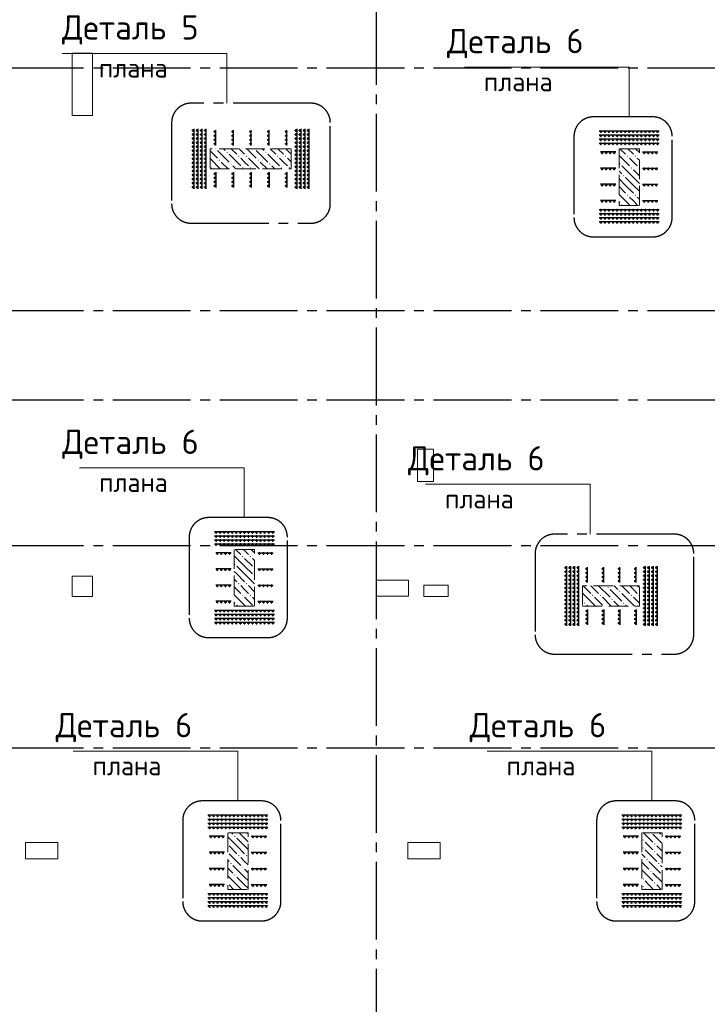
# Model space of a CAD drawing. Header units: millimetres. Extents: x 0 to 50400, y -143 to 35640.
# Tile 12 of 17: x 20116 to 28604, y 13693 to 25856. Entities that reach past the tile are written whole.
import ezdxf

# ---------------------------------------------------------------- set-up
doc = ezdxf.new("R2010")
doc.units = ezdxf.units.MM
doc.linetypes.add('______2', pattern=[324, 240, -84])
doc.linetypes.add('______5', pattern=[1320, 960, -120, 120, -120])
for name, color, linetype, lineweight in [('Standard', 7, 'Continuous', 25), ('ЖБ Перекрытие верхний уровень', 7, 'Continuous', 35), ('ЖБ Пилон', 7, 'Continuous', 35), ('Общий01', 7, 'Continuous', 13)]:
    doc.layers.add(name, color=color, linetype=linetype, lineweight=lineweight)
doc.layers.add('Вспомогательная арматура', color=7, linetype='Continuous', lineweight=18, true_color=0x656565)
doc.layers.add('Поперечная арматура', color=7, linetype='Continuous', lineweight=18, true_color=0x5a2814)
doc.layers.add('Оси', color=7, linetype='______5', true_color=0x656565)
doc.styles.add('ISOCPEUR', font='txt')

msp = doc.modelspace()

# ---------------------------------------------------------------- hatches: boundary and pattern name
at = {"layer": 'ЖБ Пилон', "linetype": 'Continuous', "lineweight": 18, "transparency": 33554687}
for points in [[(22536, 24262), (22532, 24257), (22527, 24262)], [(22668, 24217), (22676, 24225), (22683, 24217), (22676, 24210)], [(23016, 24262), (23012, 24257), (23007, 24262)], [(23148, 24217), (23156, 24225), (23163, 24217), (23156, 24210)], [(22572, 24121), (22580, 24129), (22587, 24121), (22580, 24113)], [(22812, 24169), (22820, 24177), (22827, 24169), (22820, 24161)], [(22908, 24169), (22916, 24177), (22923, 24169), (22916, 24161)], [(23052, 24121), (23060, 24129), (23067, 24121), (23060, 24113)], [(23292, 24169), (23300, 24177), (23307, 24169), (23300, 24161)], [(23388, 24169), (23396, 24177), (23403, 24169), (23396, 24161)], [(27612, 24169), (27620, 24177), (27627, 24169), (27620, 24161)], [(27708, 24169), (27716, 24177), (27723, 24169), (27716, 24161)], [(22476, 24025), (22484, 24033), (22491, 24025), (22484, 24017)], [(22716, 24073), (22724, 24081), (22731, 24073), (22724, 24065)], [(22860, 24025), (22868, 24033), (22875, 24025), (22868, 24017)], [(22956, 24025), (22964, 24033), (22971, 24025), (22964, 24017)], [(23196, 24073), (23204, 24081), (23211, 24073), (23204, 24065)], [(23340, 24025), (23348, 24033), (23355, 24025), (23348, 24017)], [(23436, 24025), (23444, 24033), (23451, 24025), (23444, 24017)], [(27516, 24073), (27524, 24081), (27531, 24073), (27524, 24065)], [(27660, 24025), (27668, 24033), (27675, 24025), (27668, 24017)], [(27756, 24025), (27764, 24033), (27765, 24032), (27765, 24019), (27764, 24017)], [(27564, 23929), (27572, 23937), (27579, 23929), (27572, 23921)], [(27516, 23593), (27524, 23601), (27531, 23593), (27524, 23585)], [(27612, 23689), (27620, 23697), (27627, 23689), (27620, 23681)], [(27708, 23689), (27716, 23697), (27723, 23689), (27716, 23681)], [(22860, 19225), (22868, 19233), (22875, 19225), (22868, 19217)], [(22956, 19225), (22964, 19233), (22971, 19225), (22964, 19217)], [(22765, 19131), (22772, 19137), (22779, 19129), (22772, 19121), (22765, 19128)], [(23004, 19081), (23012, 19089), (23015, 19086), (23015, 19077), (23012, 19074)], [(23004, 18985), (23012, 18993), (23015, 18990), (23015, 18981), (23012, 18977)], [(22812, 18889), (22820, 18897), (22827, 18889), (22820, 18881)], [(22908, 18889), (22916, 18897), (22923, 18889), (22916, 18881)], [(22860, 18745), (22868, 18753), (22875, 18745), (22868, 18737)], [(22956, 18745), (22964, 18753), (22971, 18745), (22964, 18737)], [(27180, 18745), (27188, 18753), (27195, 18745), (27188, 18737)], [(27276, 18745), (27284, 18753), (27291, 18745), (27284, 18737)], [(27372, 18841), (27380, 18849), (27387, 18841), (27380, 18834)], [(27516, 18793), (27524, 18801), (27531, 18793), (27524, 18785)], [(27660, 18745), (27668, 18753), (27675, 18745), (27668, 18737)], [(27756, 18745), (27764, 18753), (27765, 18752), (27765, 18739), (27764, 18737)], [(22765, 18651), (22772, 18657), (22779, 18649), (22772, 18641), (22765, 18648)], [(27084, 18649), (27092, 18657), (27099, 18649), (27092, 18641)], [(27420, 18697), (27428, 18705), (27435, 18697), (27428, 18689)], [(27564, 18649), (27572, 18657), (27579, 18649), (27572, 18641)], [(27910, 15812), (27908, 15809), (27905, 15812)], [(22764, 15769), (22772, 15777), (22779, 15769), (22772, 15761)], [(27804, 15721), (27812, 15729), (27819, 15721), (27812, 15714)], [(28044, 15769), (28045, 15771), (28045, 15768)], [(27804, 15625), (27812, 15633), (27819, 15625), (27812, 15617)], [(27948, 15673), (27956, 15681), (27963, 15673), (27956, 15665)], [(27948, 15577), (27956, 15585), (27963, 15577), (27956, 15569)], [(22812, 15529), (22820, 15537), (22827, 15529), (22820, 15521)], [(22908, 15529), (22916, 15537), (22923, 15529), (22916, 15521)], [(27852, 15481), (27860, 15489), (27867, 15481), (27860, 15474)], [(22716, 15433), (22724, 15441), (22731, 15433), (22724, 15425)], [(22860, 15385), (22868, 15393), (22875, 15385), (22868, 15377)], [(27900, 15337), (27908, 15345), (27915, 15337), (27908, 15329)], [(27996, 15433), (28004, 15441), (28011, 15433), (28004, 15425)], [(22764, 15289), (22772, 15297), (22779, 15289), (22772, 15281)], [(27804, 15241), (27812, 15249), (27819, 15241), (27812, 15234)], [(28044, 15289), (28045, 15291), (28045, 15288)], [(27804, 15145), (27812, 15153), (27819, 15145), (27812, 15137)], [(27948, 15193), (27956, 15201), (27963, 15193), (27956, 15185)]]:
    msp.add_hatch(color=7, dxfattribs=at).paths.add_polyline_path(points, flags=16)

# ---------------------------------------------------------------- linework, layer by layer
at = {"layer": 'Standard', "color": 7, "linetype": '______5', "lineweight": -3, "transparency": 33554687}
for p, q in [((23710, 24824), (22231, 24824)), ((21991, 24584), (21991, 23582)), ((23950, 23582), (23950, 24584)), ((27930, 24655), (27198, 24655)), ((26958, 24415), (26958, 23413)), ((28170, 23413), (28170, 24415)), ((22231, 23342), (23710, 23342)), ((27198, 23173), (27930, 23173)), ((23180, 19705), (22448, 19705)), ((22208, 19465), (22208, 18463)), ((23420, 18463), (23420, 19465)), ((28197, 19500), (26718, 19500)), ((26478, 19260), (26478, 18259)), ((28437, 18259), (28437, 19260)), ((22448, 18223), (23180, 18223)), ((26718, 18019), (28197, 18019)), ((23100, 16205), (22368, 16205)), ((28210, 16205), (27478, 16205)), ((22128, 15965), (22128, 14963)), ((23340, 14963), (23340, 15965)), ((27238, 15965), (27238, 14963)), ((28450, 14963), (28450, 15965)), ((22368, 14723), (23100, 14723)), ((27478, 14723), (28210, 14723))]:
    msp.add_line(p, q, dxfattribs=at)
for centre, start, end in [((22231, 24584), 90, 180), ((23710, 24584), 0, 90), ((27198, 24415), 90, 180), ((27930, 24415), 0, 90), ((22231, 23582), 180, 270), ((23710, 23582), 270, 0), ((27198, 23413), 180, 270), ((27930, 23413), 270, 0), ((22448, 19465), 90, 180), ((23180, 19465), 0, 90), ((26718, 19260), 90, 180), ((28197, 19260), 0, 90), ((22448, 18463), 180, 270), ((23180, 18463), 270, 0), ((26718, 18259), 180, 270), ((28197, 18259), 270, 0), ((22368, 15965), 90, 180), ((23100, 15965), 0, 90), ((27478, 15965), 90, 180), ((28210, 15965), 0, 90), ((22368, 14963), 180, 270), ((23100, 14963), 270, 0), ((27478, 14963), 180, 270), ((28210, 14963), 270, 0)]:
    msp.add_arc(centre, 240, start, end, dxfattribs=at)
at = {"layer": 'Вспомогательная арматура', "color": 7, "linetype": 'Continuous', "lineweight": 25, "transparency": 33554687}
for p, q in [((22265, 24507), (22265, 23767)), ((22265, 24507), (22265, 23767)), ((22315, 24507), (22315, 23767)), ((22315, 24507), (22315, 23767)), ((22365, 24507), (22365, 23767)), ((22365, 24507), (22365, 23767)), ((22415, 24507), (22415, 23767)), ((22415, 24507), (22415, 23767)), ((22535, 24302), (22535, 24492)), ((22535, 24302), (22535, 24492)), ((22755, 24302), (22755, 24492)), ((22755, 24302), (22755, 24492)), ((22975, 24302), (22975, 24492)), ((22975, 24302), (22975, 24492)), ((23195, 24302), (23195, 24492)), ((23195, 24302), (23195, 24492)), ((23415, 24302), (23415, 24492)), ((23415, 24302), (23415, 24492)), ((23535, 24507), (23535, 23767)), ((23535, 24507), (23535, 23767)), ((23585, 24507), (23585, 23767)), ((23585, 24507), (23585, 23767)), ((23635, 24507), (23635, 23767)), ((23635, 24507), (23635, 23767)), ((23685, 24507), (23685, 23767)), ((23685, 24507), (23685, 23767)), ((27270, 24482), (28010, 24482)), ((27270, 24482), (28010, 24482)), ((27270, 24432), (28010, 24432)), ((27270, 24432), (28010, 24432)), ((27270, 24382), (28010, 24382)), ((27270, 24382), (28010, 24382)), ((27270, 24332), (28010, 24332)), ((27270, 24332), (28010, 24332)), ((27475, 24222), (27285, 24222)), ((27475, 24222), (27285, 24222)), ((27805, 24222), (27995, 24222)), ((27805, 24222), (27995, 24222)), ((22535, 23972), (22535, 23782)), ((22535, 23972), (22535, 23782)), ((22755, 23972), (22755, 23782)), ((22755, 23972), (22755, 23782)), ((22975, 23972), (22975, 23782)), ((22975, 23972), (22975, 23782)), ((23195, 23972), (23195, 23782)), ((23195, 23972), (23195, 23782)), ((23415, 23972), (23415, 23782)), ((23415, 23972), (23415, 23782)), ((27475, 24022), (27285, 24022)), ((27475, 24022), (27285, 24022)), ((27805, 24022), (27995, 24022)), ((27805, 24022), (27995, 24022)), ((27475, 23822), (27285, 23822)), ((27475, 23822), (27285, 23822)), ((27805, 23822), (27995, 23822)), ((27805, 23822), (27995, 23822)), ((27475, 23622), (27285, 23622)), ((27475, 23622), (27285, 23622)), ((27805, 23622), (27995, 23622)), ((27805, 23622), (27995, 23622)), ((27270, 23512), (28010, 23512)), ((27270, 23512), (28010, 23512)), ((27270, 23462), (28010, 23462)), ((27270, 23462), (28010, 23462)), ((27270, 23412), (28010, 23412)), ((27270, 23412), (28010, 23412)), ((27270, 23362), (28010, 23362)), ((27270, 23362), (28010, 23362)), ((22520, 19532), (23260, 19532)), ((22520, 19532), (23260, 19532)), ((22520, 19482), (23260, 19482)), ((22520, 19482), (23260, 19482)), ((22520, 19432), (23260, 19432)), ((22520, 19432), (23260, 19432)), ((22520, 19382), (23260, 19382)), ((22520, 19382), (23260, 19382)), ((22725, 19272), (22535, 19272)), ((22725, 19272), (22535, 19272)), ((23055, 19272), (23245, 19272)), ((23055, 19272), (23245, 19272)), ((26865, 19107), (26865, 18367)), ((26865, 19107), (26865, 18367)), ((26915, 19107), (26915, 18367)), ((26915, 19107), (26915, 18367)), ((26965, 19107), (26965, 18367)), ((26965, 19107), (26965, 18367)), ((27015, 19107), (27015, 18367)), ((27015, 19107), (27015, 18367)), ((27835, 19107), (27835, 18367)), ((27835, 19107), (27835, 18367)), ((27885, 19107), (27885, 18367)), ((27885, 19107), (27885, 18367)), ((27935, 19107), (27935, 18367)), ((27935, 19107), (27935, 18367)), ((27985, 19107), (27985, 18367)), ((27985, 19107), (27985, 18367)), ((22725, 19072), (22535, 19072)), ((22725, 19072), (22535, 19072)), ((23055, 19072), (23245, 19072)), ((23055, 19072), (23245, 19072)), ((27125, 18902), (27125, 19092)), ((27125, 18902), (27125, 19092)), ((27325, 18902), (27325, 19092)), ((27325, 18902), (27325, 19092)), ((27525, 18902), (27525, 19092)), ((27525, 18902), (27525, 19092)), ((27725, 18902), (27725, 19092)), ((27725, 18902), (27725, 19092)), ((22725, 18872), (22535, 18872)), ((22725, 18872), (22535, 18872)), ((23055, 18872), (23245, 18872)), ((23055, 18872), (23245, 18872)), ((22725, 18672), (22535, 18672)), ((22725, 18672), (22535, 18672)), ((23055, 18672), (23245, 18672)), ((23055, 18672), (23245, 18672)), ((22520, 18562), (23260, 18562)), ((22520, 18562), (23260, 18562)), ((22520, 18512), (23260, 18512)), ((22520, 18512), (23260, 18512)), ((27125, 18572), (27125, 18382)), ((27125, 18572), (27125, 18382)), ((27325, 18572), (27325, 18382)), ((27325, 18572), (27325, 18382)), ((27525, 18572), (27525, 18382)), ((27525, 18572), (27525, 18382)), ((27725, 18572), (27725, 18382)), ((27725, 18572), (27725, 18382)), ((22520, 18462), (23260, 18462)), ((22520, 18462), (23260, 18462)), ((22520, 18412), (23260, 18412)), ((22520, 18412), (23260, 18412)), ((22440, 16032), (23180, 16032)), ((22440, 16032), (23180, 16032)), ((22440, 15982), (23180, 15982)), ((22440, 15982), (23180, 15982)), ((27550, 16032), (28290, 16032)), ((27550, 16032), (28290, 16032)), ((27550, 15982), (28290, 15982)), ((27550, 15982), (28290, 15982)), ((22440, 15932), (23180, 15932)), ((22440, 15932), (23180, 15932)), ((22440, 15882), (23180, 15882)), ((22440, 15882), (23180, 15882)), ((27550, 15932), (28290, 15932)), ((27550, 15932), (28290, 15932)), ((27550, 15882), (28290, 15882)), ((27550, 15882), (28290, 15882)), ((22645, 15772), (22455, 15772)), ((22645, 15772), (22455, 15772)), ((22975, 15772), (23165, 15772)), ((22975, 15772), (23165, 15772)), ((27755, 15772), (27565, 15772)), ((27755, 15772), (27565, 15772)), ((28085, 15772), (28275, 15772)), ((28085, 15772), (28275, 15772)), ((22645, 15572), (22455, 15572)), ((22645, 15572), (22455, 15572)), ((22975, 15572), (23165, 15572)), ((22975, 15572), (23165, 15572)), ((27755, 15572), (27565, 15572)), ((27755, 15572), (27565, 15572)), ((28085, 15572), (28275, 15572)), ((28085, 15572), (28275, 15572)), ((22645, 15372), (22455, 15372)), ((22645, 15372), (22455, 15372)), ((22975, 15372), (23165, 15372)), ((22975, 15372), (23165, 15372)), ((27755, 15372), (27565, 15372)), ((27755, 15372), (27565, 15372)), ((28085, 15372), (28275, 15372)), ((28085, 15372), (28275, 15372)), ((22645, 15172), (22455, 15172)), ((22645, 15172), (22455, 15172)), ((22975, 15172), (23165, 15172)), ((22975, 15172), (23165, 15172)), ((27755, 15172), (27565, 15172)), ((27755, 15172), (27565, 15172)), ((28085, 15172), (28275, 15172)), ((28085, 15172), (28275, 15172)), ((22440, 15062), (23180, 15062)), ((22440, 15062), (23180, 15062)), ((22440, 15012), (23180, 15012)), ((22440, 15012), (23180, 15012)), ((22440, 14962), (23180, 14962)), ((22440, 14962), (23180, 14962)), ((27550, 15062), (28290, 15062)), ((27550, 15062), (28290, 15062)), ((27550, 15012), (28290, 15012)), ((27550, 15012), (28290, 15012)), ((27550, 14962), (28290, 14962)), ((27550, 14962), (28290, 14962)), ((22440, 14912), (23180, 14912)), ((22440, 14912), (23180, 14912)), ((27550, 14912), (28290, 14912)), ((27550, 14912), (28290, 14912))]:
    msp.add_line(p, q, dxfattribs=at)
at = {"layer": 'ЖБ Перекрытие верхний уровень', "color": 7, "linetype": 'Continuous', "lineweight": 18, "transparency": 33554687}
for p, q in [((20765, 25443), (20765, 24673)), ((21015, 25443), (20765, 25443)), ((21015, 24673), (21015, 25443)), ((20765, 24673), (21015, 24673)), ((25025, 20552), (25025, 20152)), ((25225, 20552), (25025, 20552)), ((25225, 20152), (25225, 20552)), ((25025, 20152), (25225, 20152)), ((20765, 18982), (20765, 18732)), ((21015, 18982), (20765, 18982)), ((21015, 18732), (21015, 18982)), ((24915, 18934), (24515, 18934)), ((24515, 18934), (24515, 18734)), ((24915, 18734), (24915, 18934)), ((25405, 18872), (25105, 18872)), ((25105, 18872), (25105, 18732)), ((25405, 18732), (25405, 18872)), ((20765, 18732), (21015, 18732)), ((24515, 18734), (24915, 18734)), ((25105, 18732), (25405, 18732)), ((20586, 15692), (20186, 15692)), ((20186, 15692), (20186, 15492)), ((20586, 15492), (20586, 15692)), ((25305, 15692), (24905, 15692)), ((24905, 15692), (24905, 15492)), ((25305, 15492), (25305, 15692)), ((20186, 15492), (20586, 15492)), ((24905, 15492), (25305, 15492))]:
    msp.add_line(p, q, dxfattribs=at)
at = {"layer": 'ЖБ Пилон', "color": 253, "linetype": '______2', "lineweight": 13, "true_color": 0xa0a0a0, "transparency": 33554687}
for p, q in [((23465, 24262), (22465, 24262)), ((22465, 24262), (22465, 24012)), ((23465, 24012), (23465, 24262)), ((27765, 24262), (27515, 24262)), ((27515, 24262), (27515, 23562)), ((27765, 23562), (27765, 24262)), ((22465, 24012), (23465, 24012)), ((27515, 23562), (27765, 23562)), ((23015, 19312), (22765, 19312)), ((22765, 19312), (22765, 18612)), ((23015, 18612), (23015, 19312)), ((27765, 18862), (27065, 18862)), ((27065, 18862), (27065, 18612)), ((27765, 18612), (27765, 18862)), ((22765, 18612), (23015, 18612)), ((27065, 18612), (27765, 18612)), ((22935, 15812), (22685, 15812)), ((22685, 15812), (22685, 15112)), ((22935, 15112), (22935, 15812)), ((28045, 15812), (27795, 15812)), ((27795, 15812), (27795, 15112)), ((28045, 15112), (28045, 15812)), ((22685, 15112), (22935, 15112)), ((27795, 15112), (28045, 15112))]:
    msp.add_line(p, q, dxfattribs=at)
at = {"layer": 'ЖБ Пилон', "color": 9, "linetype": 'Continuous', "lineweight": 18, "true_color": 0xc7c7c7, "transparency": 33554687}
for p, q in [((22465, 24236), (22556, 24145)), ((22556, 24241), (22700, 24097)), ((22652, 24241), (22630, 24262)), ((22726, 24262), (22796, 24193)), ((22823, 24262), (22892, 24193)), ((22919, 24262), (23036, 24145)), ((23036, 24241), (23180, 24097)), ((23132, 24241), (23110, 24262)), ((23206, 24262), (23276, 24193)), ((23303, 24262), (23372, 24193)), ((23399, 24262), (23465, 24196)), ((27526, 24262), (27596, 24193)), ((27622, 24262), (27692, 24193)), ((27719, 24262), (27765, 24216)), ((22465, 24140), (22592, 24012)), ((22604, 24097), (22689, 24012)), ((22700, 24193), (22844, 24049)), ((22892, 24097), (22844, 24145)), ((22940, 24049), (22892, 24097)), ((22940, 24145), (23072, 24012)), ((23084, 24097), (23169, 24012)), ((23180, 24193), (23324, 24049)), ((23372, 24097), (23324, 24145)), ((23420, 24049), (23372, 24097)), ((23420, 24145), (23465, 24100)), ((27515, 24178), (27644, 24049)), ((27692, 24097), (27644, 24145)), ((27740, 24049), (27692, 24097)), ((27740, 24145), (27765, 24120)), ((22785, 24012), (22748, 24049)), ((23265, 24012), (23228, 24049)), ((27515, 23986), (27548, 23953)), ((27692, 23905), (27548, 24049)), ((27692, 24001), (27765, 23928)), ((27596, 23809), (27515, 23890)), ((27596, 23905), (27692, 23809)), ((27692, 23905), (27765, 23832)), ((27515, 23794), (27596, 23713)), ((27596, 23809), (27692, 23713)), ((27692, 23809), (27765, 23736)), ((27515, 23698), (27644, 23569)), ((27692, 23617), (27644, 23665)), ((27740, 23569), (27692, 23617)), ((27740, 23665), (27765, 23640)), ((27554, 23562), (27548, 23569)), ((22892, 19105), (22765, 19232)), ((22780, 19312), (22844, 19249)), ((22892, 19297), (22876, 19312)), ((22940, 19249), (22892, 19297)), ((22972, 19312), (23015, 19270)), ((22796, 19105), (22892, 19009)), ((22892, 19201), (22988, 19105)), ((22892, 19105), (22988, 19009)), ((22988, 19201), (23015, 19174)), ((22796, 19009), (22765, 19040)), ((22796, 19009), (22892, 18913)), ((22892, 19009), (23015, 18886)), ((22765, 18944), (22796, 18913)), ((22892, 18817), (22844, 18865)), ((22940, 18865), (23015, 18790)), ((27070, 18862), (27164, 18769)), ((27212, 18817), (27166, 18862)), ((27262, 18862), (27404, 18721)), ((27454, 18862), (27500, 18817)), ((27550, 18862), (27644, 18769)), ((27692, 18817), (27646, 18862)), ((27742, 18862), (27765, 18840)), ((22765, 18848), (22844, 18769)), ((22892, 18625), (22765, 18752)), ((22940, 18769), (22892, 18817)), ((27212, 18625), (27068, 18769)), ((27260, 18769), (27212, 18817)), ((27404, 18817), (27548, 18673)), ((27692, 18625), (27548, 18769)), ((27740, 18769), (27692, 18817)), ((22796, 18625), (22808, 18612)), ((22892, 18721), (22988, 18625)), ((22892, 18625), (22904, 18612)), ((22988, 18721), (23015, 18694)), ((27065, 18676), (27068, 18673)), ((27116, 18625), (27128, 18612)), ((27212, 18721), (27308, 18625)), ((27212, 18625), (27224, 18612)), ((27308, 18721), (27417, 18612)), ((27512, 18612), (27452, 18673)), ((27596, 18625), (27608, 18612)), ((27692, 18721), (27765, 18648)), ((27692, 18625), (27704, 18612)), ((22729, 15812), (22748, 15793)), ((22892, 15745), (22824, 15812)), ((22920, 15812), (22935, 15798)), ((27816, 15812), (27932, 15697)), ((28009, 15812), (28028, 15793)), ((22796, 15649), (22685, 15760)), ((22796, 15745), (22892, 15649)), ((22892, 15745), (22935, 15702)), ((27884, 15649), (27836, 15697)), ((28045, 15680), (27932, 15793)), ((22700, 15649), (22796, 15553)), ((22796, 15649), (22892, 15553)), ((22892, 15649), (22935, 15606)), ((27836, 15601), (27980, 15457)), ((27932, 15601), (27884, 15649)), ((27980, 15649), (28045, 15584)), ((22685, 15472), (22700, 15457)), ((22700, 15553), (22844, 15409)), ((22892, 15457), (22844, 15505)), ((22935, 15414), (22892, 15457)), ((27795, 15546), (27836, 15505)), ((27795, 15450), (27884, 15361)), ((27884, 15457), (28028, 15313)), ((27980, 15553), (28045, 15488)), ((22685, 15376), (22748, 15313)), ((22892, 15265), (22748, 15409)), ((22892, 15361), (22935, 15318)), ((27795, 15354), (27932, 15217)), ((28045, 15392), (28028, 15409)), ((22796, 15169), (22685, 15280)), ((22796, 15265), (22892, 15169)), ((22892, 15265), (22935, 15222)), ((27884, 15169), (27836, 15217)), ((28045, 15200), (27932, 15313)), ((22700, 15169), (22756, 15112)), ((22796, 15169), (22852, 15112)), ((22892, 15169), (22935, 15126)), ((27836, 15121), (27844, 15112)), ((27932, 15121), (27884, 15169)), ((27980, 15169), (28036, 15112))]:
    msp.add_line(p, q, dxfattribs=at)
at = {"layer": 'Общий01', "color": 7, "linetype": 'Continuous', "lineweight": 13, "transparency": 33554687}
for points in [[(20638, 25440), (22671, 25440), (22671, 24824)], [(25605, 25271), (27638, 25271), (27638, 24655)], [(20855, 20321), (22888, 20321), (22888, 19705)], [(25126, 20117), (27159, 20117), (27159, 19500)], [(20775, 16821), (22808, 16821), (22808, 16205)], [(25885, 16821), (27918, 16821), (27918, 16205)]]:
    msp.add_lwpolyline(points, dxfattribs=at)
at = {"layer": 'Оси', "color": 8, "linetype": '______5', "lineweight": -3, "transparency": 33554687}
for p, q in [((24515, 32612), (24515, 8317)), ((8065, 25262), (42965, 25262)), ((8065, 22262), (42965, 22262)), ((8065, 21162), (42965, 21162)), ((8065, 19362), (42965, 19362)), ((8065, 16862), (42965, 16862))]:
    msp.add_line(p, q, dxfattribs=at)
at = {"layer": 'Поперечная арматура', "color": 7, "linetype": 'Continuous', "lineweight": 50, "transparency": 33554687}
for centre in [(22255, 24487), (22305, 24487), (22355, 24487), (22405, 24487), (22525, 24472), (22745, 24472), (22965, 24472), (23185, 24472), (23405, 24472), (23525, 24487), (23575, 24487), (23625, 24487), (23675, 24487), (27290, 24472), (27340, 24472), (27390, 24472), (27440, 24472), (27490, 24472), (27540, 24472), (27590, 24472), (27640, 24472), (27690, 24472), (27740, 24472), (27790, 24472), (27840, 24472), (27890, 24472), (27940, 24472), (27990, 24472), (22255, 24437), (22255, 24387), (22255, 24337), (22305, 24437), (22305, 24387), (22305, 24337), (22355, 24437), (22355, 24387), (22355, 24337), (22405, 24437), (22405, 24387), (22405, 24337), (22525, 24422), (22525, 24372), (22525, 24322), (22745, 24422), (22745, 24372), (22745, 24322), (22965, 24422), (22965, 24372), (22965, 24322), (23185, 24422), (23185, 24372), (23185, 24322), (23405, 24422), (23405, 24372), (23405, 24322), (23525, 24437), (23525, 24387), (23525, 24337), (23575, 24437), (23575, 24387), (23575, 24337), (23625, 24437), (23625, 24387), (23625, 24337), (23675, 24437), (23675, 24387), (23675, 24337), (27290, 24422), (27290, 24372), (27290, 24322), (27340, 24422), (27340, 24372), (27340, 24322), (27390, 24422), (27390, 24372), (27390, 24322), (27440, 24422), (27440, 24372), (27440, 24322), (27490, 24422), (27490, 24372), (27490, 24322), (27540, 24422), (27540, 24372), (27540, 24322), (27590, 24422), (27590, 24372), (27590, 24322), (27640, 24422), (27640, 24372), (27640, 24322), (27690, 24422), (27690, 24372), (27690, 24322), (27740, 24422), (27740, 24372), (27740, 24322), (27790, 24422), (27790, 24372), (27790, 24322), (27840, 24422), (27840, 24372), (27840, 24322), (27890, 24422), (27890, 24372), (27890, 24322), (27940, 24422), (27940, 24372), (27940, 24322), (27990, 24422), (27990, 24372), (27990, 24322), (22255, 24287), (22255, 24237), (22305, 24287), (22305, 24237), (22355, 24287), (22355, 24237), (22405, 24287), (22405, 24237), (23525, 24287), (23525, 24237), (23575, 24287), (23575, 24237), (23625, 24287), (23625, 24237), (23675, 24287), (23675, 24237), (27305, 24212), (27355, 24212), (27405, 24212), (27455, 24212), (27825, 24212), (27875, 24212), (27925, 24212), (27975, 24212), (22255, 24187), (22255, 24137), (22255, 24087), (22305, 24187), (22305, 24137), (22305, 24087), (22355, 24187), (22355, 24137), (22355, 24087), (22405, 24187), (22405, 24137), (22405, 24087), (23525, 24187), (23525, 24137), (23525, 24087), (23575, 24187), (23575, 24137), (23575, 24087), (23625, 24187), (23625, 24137), (23625, 24087), (23675, 24187), (23675, 24137), (23675, 24087), (22255, 24037), (22255, 23987), (22305, 24037), (22305, 23987), (22355, 24037), (22355, 23987), (22405, 24037), (22405, 23987), (23525, 24037), (23525, 23987), (23575, 24037), (23575, 23987), (23625, 24037), (23625, 23987), (23675, 24037), (23675, 23987), (27305, 24012), (27355, 24012), (27405, 24012), (27455, 24012), (27825, 24012), (27875, 24012), (27925, 24012), (27975, 24012), (22255, 23937), (22255, 23887), (22255, 23837), (22305, 23937), (22305, 23887), (22305, 23837), (22355, 23937), (22355, 23887), (22355, 23837), (22405, 23937), (22405, 23887), (22405, 23837), (22525, 23952), (22525, 23902), (22525, 23852), (22745, 23952), (22745, 23902), (22745, 23852), (22965, 23952), (22965, 23902), (22965, 23852), (23185, 23952), (23185, 23902), (23185, 23852), (23405, 23952), (23405, 23902), (23405, 23852), (23525, 23937), (23525, 23887), (23525, 23837), (23575, 23937), (23575, 23887), (23575, 23837), (23625, 23937), (23625, 23887), (23625, 23837), (23675, 23937), (23675, 23887), (23675, 23837), (22255, 23787), (22305, 23787), (22355, 23787), (22405, 23787), (22525, 23802), (22745, 23802), (22965, 23802), (23185, 23802), (23405, 23802), (23525, 23787), (23575, 23787), (23625, 23787), (23675, 23787), (27305, 23812), (27355, 23812), (27405, 23812), (27455, 23812), (27825, 23812), (27875, 23812), (27925, 23812), (27975, 23812), (27305, 23612), (27355, 23612), (27405, 23612), (27455, 23612), (27825, 23612), (27875, 23612), (27925, 23612), (27975, 23612), (27290, 23502), (27340, 23502), (27390, 23502), (27440, 23502), (27490, 23502), (27540, 23502), (27590, 23502), (27640, 23502), (27690, 23502), (27740, 23502), (27790, 23502), (27840, 23502), (27890, 23502), (27940, 23502), (27990, 23502), (27290, 23452), (27290, 23402), (27290, 23352), (27340, 23452), (27340, 23402), (27340, 23352), (27390, 23452), (27390, 23402), (27390, 23352), (27440, 23452), (27440, 23402), (27440, 23352), (27490, 23452), (27490, 23402), (27490, 23352), (27540, 23452), (27540, 23402), (27540, 23352), (27590, 23452), (27590, 23402), (27590, 23352), (27640, 23452), (27640, 23402), (27640, 23352), (27690, 23452), (27690, 23402), (27690, 23352), (27740, 23452), (27740, 23402), (27740, 23352), (27790, 23452), (27790, 23402), (27790, 23352), (27840, 23452), (27840, 23402), (27840, 23352), (27890, 23452), (27890, 23402), (27890, 23352), (27940, 23452), (27940, 23402), (27940, 23352), (27990, 23452), (27990, 23402), (27990, 23352), (22540, 19522), (22540, 19472), (22590, 19522), (22590, 19472), (22640, 19522), (22640, 19472), (22690, 19522), (22690, 19472), (22740, 19522), (22740, 19472), (22790, 19522), (22790, 19472), (22840, 19522), (22840, 19472), (22890, 19522), (22890, 19472), (22940, 19522), (22940, 19472), (22990, 19522), (22990, 19472), (23040, 19522), (23040, 19472), (23090, 19522), (23090, 19472), (23140, 19522), (23140, 19472), (23190, 19522), (23190, 19472), (23240, 19522), (23240, 19472), (22540, 19422), (22540, 19372), (22590, 19422), (22590, 19372), (22640, 19422), (22640, 19372), (22690, 19422), (22690, 19372), (22740, 19422), (22740, 19372), (22790, 19422), (22790, 19372), (22840, 19422), (22840, 19372), (22890, 19422), (22890, 19372), (22940, 19422), (22940, 19372), (22990, 19422), (22990, 19372), (23040, 19422), (23040, 19372), (23090, 19422), (23090, 19372), (23140, 19422), (23140, 19372), (23190, 19422), (23190, 19372), (23240, 19422), (23240, 19372), (22555, 19262), (22605, 19262), (22655, 19262), (22705, 19262), (23075, 19262), (23125, 19262), (23175, 19262), (23225, 19262), (22555, 19062), (22605, 19062), (22655, 19062), (22705, 19062), (23075, 19062), (23125, 19062), (23175, 19062), (23225, 19062), (26855, 19087), (26855, 19037), (26855, 18987), (26905, 19087), (26905, 19037), (26905, 18987), (26955, 19087), (26955, 19037), (26955, 18987), (27005, 19087), (27005, 19037), (27005, 18987), (27115, 19072), (27115, 19022), (27115, 18972), (27315, 19072), (27315, 19022), (27315, 18972), (27515, 19072), (27515, 19022), (27515, 18972), (27715, 19072), (27715, 19022), (27715, 18972), (27825, 19087), (27825, 19037), (27825, 18987), (27875, 19087), (27875, 19037), (27875, 18987), (27925, 19087), (27925, 19037), (27925, 18987), (27975, 19087), (27975, 19037), (27975, 18987), (22555, 18862), (22605, 18862), (22655, 18862), (22705, 18862), (23075, 18862), (23125, 18862), (23175, 18862), (23225, 18862), (26855, 18937), (26855, 18887), (26905, 18937), (26905, 18887), (26955, 18937), (26955, 18887), (27005, 18937), (27005, 18887), (27115, 18922), (27315, 18922), (27515, 18922), (27715, 18922), (27825, 18937), (27825, 18887), (27875, 18937), (27875, 18887), (27925, 18937), (27925, 18887), (27975, 18937), (27975, 18887), (26855, 18837), (26855, 18787), (26855, 18737), (26905, 18837), (26905, 18787), (26905, 18737), (26955, 18837), (26955, 18787), (26955, 18737), (27005, 18837), (27005, 18787), (27005, 18737), (27825, 18837), (27825, 18787), (27825, 18737), (27875, 18837), (27875, 18787), (27875, 18737), (27925, 18837), (27925, 18787), (27925, 18737), (27975, 18837), (27975, 18787), (27975, 18737), (22555, 18662), (22605, 18662), (22655, 18662), (22705, 18662), (23075, 18662), (23125, 18662), (23175, 18662), (23225, 18662), (26855, 18687), (26855, 18637), (26905, 18687), (26905, 18637), (26955, 18687), (26955, 18637), (27005, 18687), (27005, 18637), (27825, 18687), (27825, 18637), (27875, 18687), (27875, 18637), (27925, 18687), (27925, 18637), (27975, 18687), (27975, 18637), (22540, 18552), (22540, 18502), (22590, 18552), (22590, 18502), (22640, 18552), (22640, 18502), (22690, 18552), (22690, 18502), (22740, 18552), (22740, 18502), (22790, 18552), (22790, 18502), (22840, 18552), (22840, 18502), (22890, 18552), (22890, 18502), (22940, 18552), (22940, 18502), (22990, 18552), (22990, 18502), (23040, 18552), (23040, 18502), (23090, 18552), (23090, 18502), (23140, 18552), (23140, 18502), (23190, 18552), (23190, 18502), (23240, 18552), (23240, 18502), (26855, 18587), (26855, 18537), (26855, 18487), (26905, 18587), (26905, 18537), (26905, 18487), (26955, 18587), (26955, 18537), (26955, 18487), (27005, 18587), (27005, 18537), (27005, 18487), (27115, 18552), (27115, 18502), (27315, 18552), (27315, 18502), (27515, 18552), (27515, 18502), (27715, 18552), (27715, 18502), (27825, 18587), (27825, 18537), (27825, 18487), (27875, 18587), (27875, 18537), (27875, 18487), (27925, 18587), (27925, 18537), (27925, 18487), (27975, 18587), (27975, 18537), (27975, 18487), (22540, 18452), (22540, 18402), (22590, 18452), (22590, 18402), (22640, 18452), (22640, 18402), (22690, 18452), (22690, 18402), (22740, 18452), (22740, 18402), (22790, 18452), (22790, 18402), (22840, 18452), (22840, 18402), (22890, 18452), (22890, 18402), (22940, 18452), (22940, 18402), (22990, 18452), (22990, 18402), (23040, 18452), (23040, 18402), (23090, 18452), (23090, 18402), (23140, 18452), (23140, 18402), (23190, 18452), (23190, 18402), (23240, 18452), (23240, 18402), (26855, 18437), (26855, 18387), (26905, 18437), (26905, 18387), (26955, 18437), (26955, 18387), (27005, 18437), (27005, 18387), (27115, 18452), (27115, 18402), (27315, 18452), (27315, 18402), (27515, 18452), (27515, 18402), (27715, 18452), (27715, 18402), (27825, 18437), (27825, 18387), (27875, 18437), (27875, 18387), (27925, 18437), (27925, 18387), (27975, 18437), (27975, 18387), (22460, 16022), (22460, 15972), (22510, 16022), (22510, 15972), (22560, 16022), (22560, 15972), (22610, 16022), (22610, 15972), (22660, 16022), (22660, 15972), (22710, 16022), (22710, 15972), (22760, 16022), (22760, 15972), (22810, 16022), (22810, 15972), (22860, 16022), (22860, 15972), (22910, 16022), (22910, 15972), (22960, 16022), (22960, 15972), (23010, 16022), (23010, 15972), (23060, 16022), (23060, 15972), (23110, 16022), (23110, 15972), (23160, 16022), (23160, 15972), (27570, 16022), (27570, 15972), (27620, 16022), (27620, 15972), (27670, 16022), (27670, 15972), (27720, 16022), (27720, 15972), (27770, 16022), (27770, 15972), (27820, 16022), (27820, 15972), (27870, 16022), (27870, 15972), (27920, 16022), (27920, 15972), (27970, 16022), (27970, 15972), (28020, 16022), (28020, 15972), (28070, 16022), (28070, 15972), (28120, 16022), (28120, 15972), (28170, 16022), (28170, 15972), (28220, 16022), (28220, 15972), (28270, 16022), (28270, 15972), (22460, 15922), (22460, 15872), (22510, 15922), (22510, 15872), (22560, 15922), (22560, 15872), (22610, 15922), (22610, 15872), (22660, 15922), (22660, 15872), (22710, 15922), (22710, 15872), (22760, 15922), (22760, 15872), (22810, 15922), (22810, 15872), (22860, 15922), (22860, 15872), (22910, 15922), (22910, 15872), (22960, 15922), (22960, 15872), (23010, 15922), (23010, 15872), (23060, 15922), (23060, 15872), (23110, 15922), (23110, 15872), (23160, 15922), (23160, 15872), (27570, 15922), (27570, 15872), (27620, 15922), (27620, 15872), (27670, 15922), (27670, 15872), (27720, 15922), (27720, 15872), (27770, 15922), (27770, 15872), (27820, 15922), (27820, 15872), (27870, 15922), (27870, 15872), (27920, 15922), (27920, 15872), (27970, 15922), (27970, 15872), (28020, 15922), (28020, 15872), (28070, 15922), (28070, 15872), (28120, 15922), (28120, 15872), (28170, 15922), (28170, 15872), (28220, 15922), (28220, 15872), (28270, 15922), (28270, 15872), (22475, 15762), (22525, 15762), (22575, 15762), (22625, 15762), (22995, 15762), (23045, 15762), (23095, 15762), (23145, 15762), (27585, 15762), (27635, 15762), (27685, 15762), (27735, 15762), (28105, 15762), (28155, 15762), (28205, 15762), (28255, 15762), (22475, 15562), (22525, 15562), (22575, 15562), (22625, 15562), (22995, 15562), (23045, 15562), (23095, 15562), (23145, 15562), (27585, 15562), (27635, 15562), (27685, 15562), (27735, 15562), (28105, 15562), (28155, 15562), (28205, 15562), (28255, 15562), (22475, 15362), (22525, 15362), (22575, 15362), (22625, 15362), (22995, 15362), (23045, 15362), (23095, 15362), (23145, 15362), (27585, 15362), (27635, 15362), (27685, 15362), (27735, 15362), (28105, 15362), (28155, 15362), (28205, 15362), (28255, 15362), (22475, 15162), (22525, 15162), (22575, 15162), (22625, 15162), (22995, 15162), (23045, 15162), (23095, 15162), (23145, 15162), (27585, 15162), (27635, 15162), (27685, 15162), (27735, 15162), (28105, 15162), (28155, 15162), (28205, 15162), (28255, 15162), (22460, 15052), (22460, 15002), (22510, 15052), (22510, 15002), (22560, 15052), (22560, 15002), (22610, 15052), (22610, 15002), (22660, 15052), (22660, 15002), (22710, 15052), (22710, 15002), (22760, 15052), (22760, 15002), (22810, 15052), (22810, 15002), (22860, 15052), (22860, 15002), (22910, 15052), (22910, 15002), (22960, 15052), (22960, 15002), (23010, 15052), (23010, 15002), (23060, 15052), (23060, 15002), (23110, 15052), (23110, 15002), (23160, 15052), (23160, 15002), (27570, 15052), (27570, 15002), (27620, 15052), (27620, 15002), (27670, 15052), (27670, 15002), (27720, 15052), (27720, 15002), (27770, 15052), (27770, 15002), (27820, 15052), (27820, 15002), (27870, 15052), (27870, 15002), (27920, 15052), (27920, 15002), (27970, 15052), (27970, 15002), (28020, 15052), (28020, 15002), (28070, 15052), (28070, 15002), (28120, 15052), (28120, 15002), (28170, 15052), (28170, 15002), (28220, 15052), (28220, 15002), (28270, 15052), (28270, 15002), (22460, 14952), (22460, 14902), (22510, 14952), (22510, 14902), (22560, 14952), (22560, 14902), (22610, 14952), (22610, 14902), (22660, 14952), (22660, 14902), (22710, 14952), (22710, 14902), (22760, 14952), (22760, 14902), (22810, 14952), (22810, 14902), (22860, 14952), (22860, 14902), (22910, 14952), (22910, 14902), (22960, 14952), (22960, 14902), (23010, 14952), (23010, 14902), (23060, 14952), (23060, 14902), (23110, 14952), (23110, 14902), (23160, 14952), (23160, 14902), (27570, 14952), (27570, 14902), (27620, 14952), (27620, 14902), (27670, 14952), (27670, 14902), (27720, 14952), (27720, 14902), (27770, 14952), (27770, 14902), (27820, 14952), (27820, 14902), (27870, 14952), (27870, 14902), (27920, 14952), (27920, 14902), (27970, 14952), (27970, 14902), (28020, 14952), (28020, 14902), (28070, 14952), (28070, 14902), (28120, 14952), (28120, 14902), (28170, 14952), (28170, 14902), (28220, 14952), (28220, 14902), (28270, 14952), (28270, 14902)]:
    msp.add_circle(centre, 5, dxfattribs=at)

# ---------------------------------------------------------------- texts
at = {"layer": 'Общий01', "color": 7, "linetype": 'Continuous', "lineweight": 25, "transparency": 33554687, "attachment_point": 7, "style": 'ISOCPEUR'}
for s, insert, char_height, width in [('\\W0.97;Деталь 5', (20638, 25549), 300, 1944.27), ('\\W0.97;Деталь 6', (25391, 25380), 300, 1944.26), ('\\W0.95;плана', (21093, 25141), 240, 1001.19), ('\\W0.95;плана', (25846, 24972), 240, 1001.19), ('\\W0.97;Деталь 6', (20641, 20430), 300, 1944.25), ('\\W0.97;Деталь 6', (24911, 20226), 300, 1944.27), ('\\W0.95;плана', (21096, 20022), 240, 1001.19), ('\\W0.95;плана', (25366, 19818), 240, 1001.2), ('\\W0.97;Деталь 6', (20561, 16930), 300, 1944.25), ('\\W0.97;Деталь 6', (25671, 16930), 300, 1944.27), ('\\W0.95;плана', (21016, 16522), 240, 1001.19), ('\\W0.95;плана', (26126, 16522), 240, 1001.19)]:
    msp.add_mtext(s, dxfattribs=dict(at, insert=insert, char_height=char_height, width=width))

doc.saveas('drawing.dxf')
